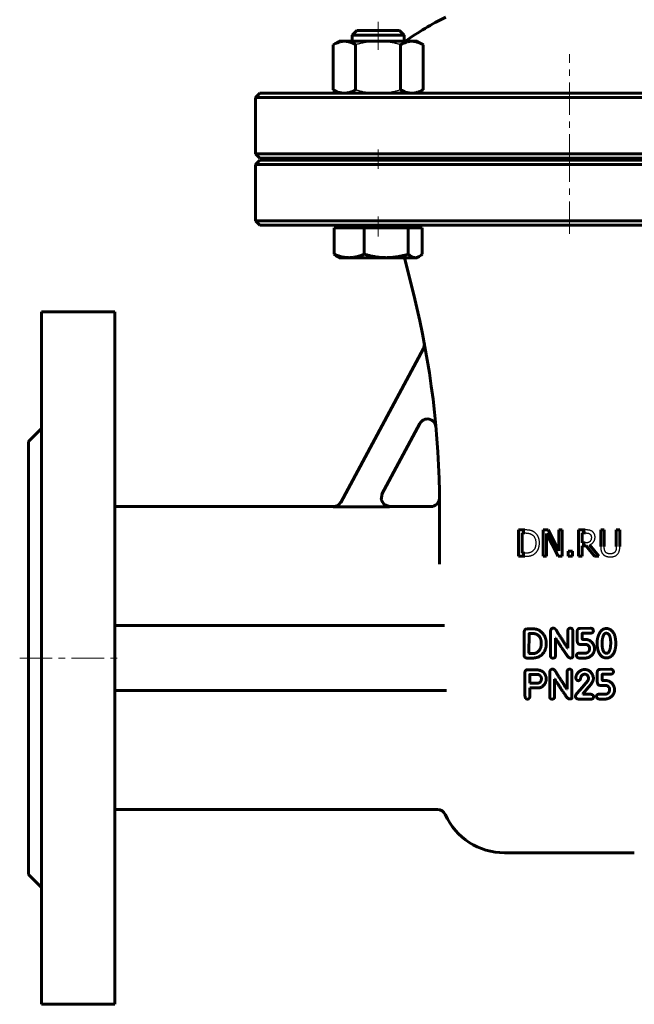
# Model space of a CAD drawing. Header units: millimetres. Extents: x -130 to 130, y -221 to 223.
# Tile 1 of 3: x -127 to 15, y -221 to 6. Entities that reach past the tile are written whole.
import ezdxf

# ---------------------------------------------------------------- set-up
doc = ezdxf.new("R2010")
doc.units = ezdxf.units.MM
for name, pattern in [('K5LT-1', [0]), ('K5LT_AXLED', [12, 7.5, -1.5, 1.5, -1.5]), ('K5LT_BASIC', [0])]:
    doc.linetypes.add(name, pattern=pattern)
doc.layers.add('Системный слой (1)', color=7, linetype='Continuous', true_color=0x6c6c6c)

# ---------------------------------------------------------------- blocks, each defined once
blk = doc.blocks.new('U0')
at = {"layer": 'Системный слой (1)', "color": 143, "linetype": 'K5LT_BASIC', "lineweight": 60, "true_color": 0x33acca}
for start, end in [(54.3486, 64.4836), (116.0652, 125.6514)]:
    blk.add_arc((0, -51.57), 65, start, end, dxfattribs=at)
blk = doc.blocks.new('U2')
at = {"layer": 'Системный слой (1)', "color": 143, "linetype": 'K5LT_BASIC', "lineweight": 60, "true_color": 0x33acca}
for p, q in [((-54.55, -106.25), (-105, -106.25)), ((-32, -106.25), (-41.52, -106.25))]:
    blk.add_line(p, q, dxfattribs=at)
blk = doc.blocks.new('U7')
at = {"layer": 'Системный слой (1)', "color": 143, "linetype": 'K5LT_BASIC', "lineweight": 60, "true_color": 0x33acca}
for p, q in [((-43.28, -103.3), (-43.48, -104.64)), ((-43.48, -104.64), (-42.79, -105.79)), ((-42.79, -105.79), (-41.52, -106.25))]:
    blk.add_line(p, q, dxfattribs=at)
blk = doc.blocks.new('U8')
at = {"layer": 'Системный слой (1)', "color": 143, "linetype": 'K5LT_BASIC', "lineweight": 60, "true_color": 0x33acca}
for p, q in [((-71.5, -25.75), (0, -25.75)), ((0, -25.75), (71.5, -25.75))]:
    blk.add_line(p, q, dxfattribs=at)
blk = doc.blocks.new('U9')
at = {"layer": 'Системный слой (1)', "color": 143, "linetype": 'K5LT_BASIC', "lineweight": 60, "true_color": 0x33acca}
for p, q in [((0, -26.25), (-71.5, -26.25)), ((71.5, -26.25), (0, -26.25))]:
    blk.add_line(p, q, dxfattribs=at)
blk = doc.blocks.new('U15')
at = {"layer": 'Системный слой (1)', "color": 143, "linetype": 'K5LT_BASIC', "lineweight": 60, "true_color": 0x33acca}
for p, q in [((-45.72, 3.75), (-49.12, 3.75)), ((-39.27, 3.75), (-45.72, 3.75))]:
    blk.add_line(p, q, dxfattribs=at)
blk = doc.blocks.new('U16')
at = {"layer": 'Системный слой (1)', "color": 143, "linetype": 'K5LT_BASIC', "lineweight": 60, "true_color": 0x33acca}
for p, q in [((-35.64, -48.75), (-35.34, -48.72)), ((-35.34, -48.72), (-35.03, -48.63)), ((-35.03, -48.63), (-34.73, -48.48)), ((-34.73, -48.48), (-34.5, -48.34)), ((-34.5, -48.34), (-34.27, -48.16)), ((-34.27, -48.16), (-34.03, -47.95))]:
    blk.add_line(p, q, dxfattribs=at)

msp = doc.modelspace()

# ---------------------------------------------------------------- linework, layer by layer
at = {"layer": 'Системный слой (1)', "color": 30, "linetype": 'K5LT_AXLED', "lineweight": 18, "true_color": 0xff8000}
for p, q in [((-44.19, -0.75), (-44.19, 5.75)), ((0, -27.75), (0, -1.75)), ((-44.19, -28.25), (-44.19, -23.75)), ((0, -43.25), (0, -24.25)), ((-44.19, -43.85), (-44.19, -39.25)), ((-127, -141.25), (-103, -141.25))]:
    msp.add_line(p, q, dxfattribs=at)
at = {"layer": 'Системный слой (1)', "color": 143, "linetype": 'K5LT_BASIC', "lineweight": 60, "true_color": 0x33acca}
for p, q in [((-49.12, 3.75), (-50.19, 2.68)), ((-50.19, 1.25), (-50.19, 2.68)), ((-50.19, 2.68), (-46.05, 2.68)), ((-46.05, 2.68), (-38.19, 2.68)), ((-39.27, 3.75), (-38.19, 2.68)), ((-38.19, 1.25), (-38.19, 2.68)), ((-53.19, 1.25), (-54.59, 0.45)), ((-54.59, 0.45), (-54.59, -9.95)), ((-53.19, 1.25), (-51.99, 1.25)), ((-51.99, 1.25), (-44.19, 1.25)), ((-49.39, 0.45), (-49.39, -9.95)), ((-44.19, 1.25), (-36.4, 1.25)), ((-39, 0.45), (-39, -9.95)), ((-36.4, 1.25), (-35.19, 1.25)), ((-35.19, 1.25), (-33.8, 0.45)), ((-33.8, 0.45), (-33.8, -9.95)), ((-71.5, -10.75), (-72.5, -11.75)), ((-50.56, -10.75), (-71.5, -10.75)), ((-53.19, -10.75), (-54.59, -9.95)), ((0, -10.75), (-50.56, -10.75)), ((-35.19, -10.75), (-33.8, -9.95)), ((50.56, -10.75), (0, -10.75)), ((-72.5, -24.75), (-72.5, -11.75)), ((-72.5, -11.75), (0, -11.75)), ((0, -11.75), (72.5, -11.75)), ((0, -24.75), (-72.5, -24.75)), ((-71.5, -25.75), (-72.5, -24.75)), ((72.5, -24.75), (0, -24.75)), ((-71.5, -26.25), (-72.5, -27.25)), ((-72.5, -27.25), (0, -27.25)), ((-72.5, -40.25), (-72.5, -27.25)), ((-50.19, -26.25), (-50.19, -25.75)), ((-38.19, -26.25), (-38.19, -25.75)), ((0, -27.25), (72.5, -27.25)), ((-71.5, -41.25), (-72.5, -40.25)), ((0, -40.25), (-72.5, -40.25)), ((72.5, -40.25), (0, -40.25)), ((-71.5, -41.25), (-50.56, -41.25)), ((-54.36, -41.85), (-50.89, -41.85)), ((-54.36, -41.85), (-54.36, -47.95)), ((-53.19, -41.85), (-53.19, -41.25)), ((-50.89, -41.85), (-47.41, -41.85)), ((-50.56, -41.25), (0, -41.25)), ((-47.41, -41.85), (-42.33, -41.85)), ((-47.41, -41.85), (-47.41, -47.95)), ((-42.33, -41.85), (-37.25, -41.85)), ((-37.25, -41.85), (-35.64, -41.85)), ((-37.25, -41.85), (-37.25, -47.95)), ((-35.64, -41.85), (-34.03, -41.85)), ((-35.19, -41.85), (-35.19, -41.25)), ((-34.03, -41.85), (-34.03, -47.95)), ((0, -41.25), (50.56, -41.25)), ((-53.19, -48.75), (-53.66, -48.48)), ((-50.89, -48.75), (-53.19, -48.75)), ((-42.33, -48.75), (-50.89, -48.75)), ((-35.64, -48.75), (-42.33, -48.75)), ((-35.97, -57.36), (-38.12, -48.75)), ((-35.19, -48.75), (-35.64, -48.75)), ((-35.19, -48.75), (-34.73, -48.48)), ((-122, -61.25), (-122, -221.25)), ((-122, -61.25), (-105, -61.25)), ((-105, -61.25), (-105, -221.25)), ((-52.83, -105.28), (-33.74, -69.73)), ((-125, -91.25), (-122, -88.25)), ((-34.57, -87.07), (-43.33, -103.39)), ((-125, -91.25), (-125, -191.25)), ((-54.6, -106.34), (-41.57, -106.34)), ((-30, -119.59), (-30, -105.87)), ((-11.72, -111.65), (-11.72, -117.75)), ((-10.33, -111.65), (-11.72, -111.65)), ((-10.91, -112.35), (-10.29, -112.35)), ((-10.91, -117.05), (-10.91, -112.35)), ((-6.03, -111.65), (-6.03, -117.75)), ((-4.88, -111.65), (-6.03, -111.65)), ((-5.28, -112.49), (-2.58, -117.75)), ((-5.28, -117.75), (-5.28, -112.49)), ((-2.43, -116.48), (-4.88, -111.65)), ((-2.43, -111.65), (-2.43, -116.48)), ((-1.67, -111.65), (-2.43, -111.65)), ((-1.67, -117.75), (-1.67, -111.65)), ((3.68, -111.65), (2.11, -111.65)), ((2.11, -111.65), (2.11, -117.75)), ((2.92, -112.35), (3.72, -112.35)), ((2.92, -114.64), (2.92, -112.35)), ((7.24, -111.65), (7.24, -115.45)), ((8.05, -111.65), (7.24, -111.65)), ((8.05, -115.45), (8.05, -111.65)), ((10.84, -111.65), (10.84, -115.47)), ((11.65, -111.65), (10.84, -111.65)), ((11.65, -115.45), (11.65, -111.65)), ((3.63, -114.64), (2.92, -114.64)), ((2.92, -115.32), (3.85, -115.32)), ((2.92, -117.75), (2.92, -115.32)), ((3.85, -115.32), (5.78, -117.75)), ((6.83, -117.75), (4.66, -115.09)), ((-11.72, -117.75), (-10.32, -117.75)), ((-10.29, -117.05), (-10.91, -117.05)), ((-6.03, -117.75), (-5.28, -117.75)), ((-2.58, -117.75), (-1.67, -117.75)), ((-0.27, -116.58), (-0.27, -117.75)), ((0.7, -116.58), (-0.27, -116.58)), ((-0.27, -117.75), (0.7, -117.75)), ((0.7, -117.75), (0.7, -116.58)), ((2.11, -117.75), (2.92, -117.75)), ((5.78, -117.75), (6.83, -117.75)), ((-28.83, -133.75), (-105, -133.75)), ((-10.44, -135.17), (-10.44, -140.69)), ((-9.75, -134.53), (-9.92, -134.54)), ((-8.16, -134.53), (-9.75, -134.53)), ((-9.33, -135.65), (-9.34, -140.16)), ((-8.24, -135.6), (-9.27, -135.6)), ((-4.35, -134.99), (-4.35, -140.77)), ((-0.37, -135.02), (-0.37, -138.95)), ((0.78, -140.93), (0.78, -134.99)), ((1.82, -135.07), (1.82, -137.22)), ((4.88, -134.37), (2.47, -134.4)), ((2.95, -136.76), (2.95, -135.58)), ((3, -135.52), (4.83, -135.52)), ((-6.51, -137.99), (-6.51, -137.66)), ((-3.23, -136.64), (-3.18, -136.64)), ((-3.23, -140.77), (-3.23, -136.64)), ((3.86, -136.97), (3.14, -136.97)), ((7.57, -137.41), (7.54, -137.95)), ((10.72, -137.82), (10.72, -137.79)), ((-9.34, -140.16), (-9.29, -140.19)), ((-9.29, -140.19), (-8.24, -140.19)), ((-0.37, -138.95), (-0.42, -138.95)), ((3.7, -140.11), (2.2, -140.11)), ((4.67, -138.93), (4.67, -139.3)), ((5.79, -139.2), (5.79, -138.96)), ((8.47, -140.12), (8.7, -140.12)), ((-9.83, -141.25), (-8.37, -141.25)), ((0.17, -141.24), (0.35, -141.24)), ((2.28, -141.25), (3.75, -141.25)), ((-10.29, -144.56), (-10.27, -149.73)), ((-8.25, -143.94), (-9.69, -143.94)), ((-7.19, -145.04), (-9.1, -145.04)), ((-4.53, -144.47), (-4.53, -150.25)), ((-0.55, -144.49), (-0.55, -148.42)), ((0.59, -150.4), (0.59, -144.47)), ((3.51, -145), (3.7, -145)), ((5.55, -145.93), (5.49, -145.5)), ((6.45, -144.54), (6.45, -146.69)), ((9.51, -143.84), (7.1, -143.87)), ((7.58, -146.23), (7.58, -145.05)), ((7.63, -145), (9.46, -145)), ((-9.13, -147.03), (-9.07, -147.08)), ((-9.07, -147.08), (-7.62, -147.08)), ((-3.42, -146.12), (-3.37, -146.12)), ((-3.42, -150.25), (-3.42, -146.12)), ((4.25, -146.48), (2.51, -148.57)), ((4.41, -146.01), (4.41, -146.06)), ((8.49, -146.45), (7.77, -146.45)), ((-28.36, -148.75), (-105, -148.75)), ((-9.13, -148.17), (-6.9, -148.17)), ((-9.13, -150.08), (-9.13, -148.17)), ((-0.55, -148.42), (-0.6, -148.42)), ((1.4, -150.08), (1.4, -150.13)), ((3.12, -149.55), (4.39, -147.99)), ((3.12, -149.61), (3.12, -149.55)), ((4.92, -149.61), (3.12, -149.61)), ((8.33, -149.59), (6.83, -149.59)), ((9.3, -148.41), (9.3, -148.78)), ((10.42, -148.67), (10.42, -148.43)), ((-0.02, -150.71), (0.17, -150.71)), ((2.16, -150.75), (4.92, -150.75)), ((5.6, -150.26), (5.6, -150.18)), ((6.91, -150.72), (8.38, -150.72)), ((-30.49, -176.25), (-105, -176.25)), ((-15, -186.25), (15, -186.25)), ((-125, -191.25), (-122, -194.25)), ((-122, -221.25), (-105, -221.25))]:
    msp.add_line(p, q, dxfattribs=at)
for centre, radius, start, end in [((-230, -105.87), 200, 0, 14.0362), ((-35.5, -68.78), 2, 331.7693, 10.7966), ((-32.81, -88.02), 2, 5.1726, 151.7693), ((-32, -104.25), 2, 270, 355.7768), ((-30.49, -178.25), 2, 24.3157, 90), ((-15, -171.25), 15, 204.3157, 270)]:
    msp.add_arc(centre, radius, start, end, dxfattribs=at)
for points, knots in [([(-51.99, 1.25), (-52.1, 1.25), (-52.32, 1.24), (-52.66, 1.2), (-52.98, 1.13), (-53.29, 1.04), (-53.65, 0.91), (-54.08, 0.72), (-54.42, 0.54), (-54.59, 0.45)], [0, 0, 0, 0, 1.413858, 2.745248, 4.003674, 5.206773, 6.389289, 8.162955, 10, 10, 10, 10]), ([(-49.39, 0.45), (-49.61, 0.58), (-49.99, 0.77), (-50.5, 0.98), (-50.93, 1.12), (-51.33, 1.2), (-51.68, 1.24), (-51.9, 1.25), (-51.99, 1.25)], [0, 0, 0, 0, 2.090274, 3.696535, 5.221998, 6.6506, 8.010791, 9, 9, 9, 9]), ([(-36.4, 1.25), (-36.51, 1.25), (-36.74, 1.24), (-37.07, 1.2), (-37.39, 1.13), (-37.7, 1.04), (-38.07, 0.91), (-38.49, 0.72), (-38.83, 0.54), (-39, 0.45)], [0, 0, 0, 0, 1.413858, 2.745248, 4.003674, 5.206773, 6.389289, 8.162955, 10, 10, 10, 10]), ([(-33.8, 0.45), (-34.03, 0.58), (-34.4, 0.77), (-34.91, 0.98), (-35.34, 1.12), (-35.74, 1.2), (-36.09, 1.24), (-36.31, 1.25), (-36.4, 1.25)], [0, 0, 0, 0, 2.090274, 3.696535, 5.221998, 6.6506, 8.010791, 9, 9, 9, 9]), ([(-54.59, -9.95), (-54.36, -10.08), (-53.98, -10.27), (-53.47, -10.48), (-53.04, -10.62), (-52.64, -10.7), (-52.3, -10.74), (-52.08, -10.75), (-51.99, -10.75)], [0, 0, 0, 0, 2.090274, 3.696535, 5.221998, 6.6506, 8.010791, 9, 9, 9, 9]), ([(-51.99, -10.75), (-51.88, -10.75), (-51.65, -10.74), (-51.32, -10.7), (-51, -10.63), (-50.69, -10.54), (-50.32, -10.41), (-49.89, -10.22), (-49.56, -10.04), (-49.39, -9.95)], [0, 0, 0, 0, 1.413858, 2.745248, 4.003674, 5.206773, 6.389289, 8.162955, 10, 10, 10, 10]), ([(-39, -9.95), (-38.77, -10.08), (-38.4, -10.27), (-37.89, -10.48), (-37.46, -10.62), (-37.06, -10.7), (-36.71, -10.74), (-36.49, -10.75), (-36.4, -10.75)], [0, 0, 0, 0, 2.090274, 3.696535, 5.221998, 6.6506, 8.010791, 9, 9, 9, 9]), ([(-36.4, -10.75), (-36.29, -10.75), (-36.06, -10.74), (-35.73, -10.7), (-35.41, -10.63), (-35.1, -10.54), (-34.73, -10.41), (-34.31, -10.22), (-33.97, -10.04), (-33.8, -9.95)], [0, 0, 0, 0, 1.413858, 2.745248, 4.003674, 5.206773, 6.389289, 8.162955, 10, 10, 10, 10]), ([(-53.66, -48.48), (-53.77, -48.42), (-53.99, -48.27), (-54.23, -48.06), (-54.36, -47.95)], [0, 0, 0, 0, 2.43702, 5, 5, 5, 5]), ([(-54.36, -47.95), (-54.06, -48.08), (-53.56, -48.27), (-52.87, -48.48), (-52.3, -48.62), (-51.77, -48.7), (-51.3, -48.74), (-51.01, -48.75), (-50.89, -48.75)], [0, 0, 0, 0, 2.090274, 3.696535, 5.221998, 6.6506, 8.010791, 9, 9, 9, 9]), ([(-50.89, -48.75), (-50.74, -48.75), (-50.44, -48.74), (-50, -48.7), (-49.57, -48.63), (-49.15, -48.54), (-48.66, -48.41), (-48.09, -48.22), (-47.64, -48.05), (-47.41, -47.95)], [0, 0, 0, 0, 1.413858, 2.745248, 4.003674, 5.206773, 6.389289, 8.162955, 10, 10, 10, 10]), ([(-47.41, -47.95), (-46.98, -48.08), (-46.23, -48.27), (-45.24, -48.48), (-44.4, -48.62), (-43.61, -48.7), (-42.93, -48.74), (-42.51, -48.75), (-42.33, -48.75)], [0, 0, 0, 0, 2.090274, 3.696535, 5.221998, 6.6506, 8.010791, 9, 9, 9, 9]), ([(-42.33, -48.75), (-42.11, -48.75), (-41.67, -48.74), (-41.03, -48.7), (-40.4, -48.63), (-39.79, -48.54), (-39.07, -48.41), (-38.23, -48.22), (-37.58, -48.05), (-37.25, -47.95)], [0, 0, 0, 0, 1.413858, 2.745248, 4.003674, 5.206773, 6.389289, 8.162955, 10, 10, 10, 10]), ([(-37.25, -47.95), (-37.11, -48.08), (-36.87, -48.27), (-36.56, -48.48), (-36.29, -48.62), (-36.04, -48.7), (-35.83, -48.74), (-35.69, -48.75), (-35.64, -48.75)], [0, 0, 0, 0, 2.090274, 3.696535, 5.221998, 6.6506, 8.010791, 9, 9, 9, 9]), ([(-54.55, -106.25), (-54.19, -106.25), (-53.47, -106.05), (-52.96, -105.51), (-52.79, -105.2), (-52.79, -105.2), (-52.79, -105.2)], [0, 0, 0, 0, 0.49999, 0.999979, 0.999979, 1, 1, 1, 1])]:
    msp.add_open_spline(points, degree=3, knots=knots, dxfattribs=at)
at = {"layer": 'Системный слой (1)', "color": 7, "linetype": 'K5LT-1'}
for points, knots in [([(-44.19, 1.25), (-44.28, 1.25), (-44.44, 1.25), (-44.69, 1.24), (-44.93, 1.23), (-45.26, 1.22), (-45.67, 1.18), (-46.14, 1.13), (-46.6, 1.07), (-46.96, 1.01), (-47.26, 0.96), (-47.49, 0.91), (-47.71, 0.87), (-47.98, 0.81), (-48.29, 0.74), (-48.65, 0.65), (-49.02, 0.55), (-49.26, 0.48), (-49.39, 0.45)], [0.5271387, 0.5271387, 0.5271387, 0.5271387, 0.5531458, 0.5791529, 0.6051599, 0.631167, 0.6831811, 0.7351952, 0.7805193, 0.8258433, 0.8485053, 0.8711674, 0.8938294, 0.9164914, 0.9509379, 0.9853845, 1.019831, 1.0542775, 1.0542775, 1.0542775, 1.0542775]), ([(-39, 0.45), (-39.08, 0.47), (-39.24, 0.51), (-39.48, 0.58), (-39.71, 0.64), (-40.02, 0.72), (-40.4, 0.81), (-40.78, 0.89), (-41.08, 0.95), (-41.31, 0.99), (-41.54, 1.03), (-41.99, 1.1), (-42.49, 1.16), (-43.04, 1.21), (-43.55, 1.24), (-43.94, 1.25), (-44.19, 1.25)], [0, 0, 0, 0, 0.0222295, 0.0444591, 0.0666886, 0.0889181, 0.1333772, 0.1778363, 0.2011328, 0.2244293, 0.2477258, 0.2710223, 0.3642084, 0.404941, 0.4456736, 0.5271387, 0.5271387, 0.5271387, 0.5271387]), ([(-49.39, -9.95), (-49.31, -9.97), (-49.15, -10.01), (-48.91, -10.08), (-48.67, -10.14), (-48.36, -10.22), (-47.98, -10.31), (-47.61, -10.39), (-47.31, -10.45), (-47.08, -10.49), (-46.85, -10.53), (-46.4, -10.6), (-45.9, -10.66), (-45.35, -10.71), (-44.84, -10.74), (-44.45, -10.75), (-44.19, -10.75)], [0, 0, 0, 0, 0.0222295, 0.0444591, 0.0666886, 0.0889181, 0.1333772, 0.1778363, 0.2011328, 0.2244293, 0.2477258, 0.2710223, 0.3642084, 0.404941, 0.4456736, 0.5271387, 0.5271387, 0.5271387, 0.5271387]), ([(-44.19, -10.75), (-44.11, -10.75), (-43.95, -10.75), (-43.7, -10.74), (-43.46, -10.73), (-43.13, -10.72), (-42.72, -10.68), (-42.25, -10.63), (-41.79, -10.57), (-41.42, -10.51), (-41.13, -10.46), (-40.9, -10.41), (-40.68, -10.37), (-40.41, -10.31), (-40.1, -10.24), (-39.74, -10.15), (-39.37, -10.05), (-39.12, -9.98), (-39, -9.95)], [0.5271387, 0.5271387, 0.5271387, 0.5271387, 0.5531458, 0.5791529, 0.6051599, 0.631167, 0.6831811, 0.7351952, 0.7805193, 0.8258433, 0.8485053, 0.8711674, 0.8938294, 0.9164914, 0.9509379, 0.9853845, 1.019831, 1.0542775, 1.0542775, 1.0542775, 1.0542775]), ([(-41.57, -106.34), (-41.65, -106.34), (-41.79, -106.33), (-42.01, -106.29), (-42.19, -106.24), (-42.33, -106.19), (-42.41, -106.15), (-42.52, -106.1), (-42.66, -106.02), (-42.8, -105.92), (-42.87, -105.86), (-42.9, -105.83), (-42.94, -105.8), (-42.99, -105.75), (-43.08, -105.65), (-43.2, -105.51), (-43.31, -105.33), (-43.38, -105.19), (-43.41, -105.11), (-43.43, -105.05), (-43.44, -105.03), (-43.46, -104.98), (-43.48, -104.92), (-43.52, -104.79), (-43.55, -104.61), (-43.56, -104.44), (-43.56, -104.31), (-43.56, -104.22), (-43.55, -104.06), (-43.51, -103.86), (-43.45, -103.66), (-43.39, -103.5), (-43.35, -103.43), (-43.33, -103.39)], [0, 0, 0, 0, 0.0224537, 0.0449075, 0.0673612, 0.078568, 0.0897749, 0.0921139, 0.1156202, 0.1399616, 0.1424321, 0.1449427, 0.1495596, 0.1587934, 0.1654319, 0.1903196, 0.2152073, 0.2271693, 0.2391314, 0.2415649, 0.2439696, 0.2479649, 0.2559554, 0.2640218, 0.2880692, 0.3121167, 0.314446, 0.3263957, 0.3383455, 0.3632977, 0.38825, 0.4011544, 0.4140588, 0.4140588, 0.4140588, 0.4140588]), ([(-52.83, -105.28), (-52.87, -105.35), (-52.94, -105.47), (-53.04, -105.6), (-53.15, -105.73), (-53.23, -105.8), (-53.33, -105.89), (-53.4, -105.94), (-53.48, -106), (-53.53, -106.03), (-53.58, -106.06), (-53.64, -106.09), (-53.72, -106.14), (-53.81, -106.18), (-53.91, -106.22), (-54.02, -106.25), (-54.13, -106.28), (-54.24, -106.31), (-54.4, -106.33), (-54.52, -106.34), (-54.6, -106.34)], [0, 0, 0, 0, 0.022516, 0.0450321, 0.0479173, 0.0733185, 0.0758745, 0.0885202, 0.1011659, 0.1036446, 0.1082878, 0.1175741, 0.1237885, 0.1352393, 0.1466902, 0.158141, 0.1695918, 0.1810427, 0.1924935, 0.2169426, 0.2169426, 0.2169426, 0.2169426]), ([(-8.15, -112.13), (-8.17, -112.12), (-8.2, -112.1), (-8.28, -112.05), (-8.38, -112), (-8.48, -111.95), (-8.56, -111.92), (-8.63, -111.89), (-8.7, -111.86), (-8.77, -111.84), (-8.84, -111.82), (-8.91, -111.8), (-8.97, -111.78), (-9.03, -111.77), (-9.09, -111.75), (-9.15, -111.74), (-9.2, -111.73), (-9.27, -111.72), (-9.39, -111.7), (-9.57, -111.68), (-9.76, -111.66), (-9.93, -111.66), (-10.06, -111.65), (-10.19, -111.65), (-10.29, -111.65), (-10.33, -111.65)], [-0.7117352, -0.7117352, -0.7117352, -0.7117352, -0.684263, -0.6567907, -0.6018462, -0.5469017, -0.5194294, -0.4919572, -0.4644849, -0.4370127, -0.4095404, -0.3820682, -0.3612712, -0.3404742, -0.3196773, -0.2988803, -0.282961, -0.2670417, -0.2352032, -0.1764024, -0.1176016, -0.0882012, -0.0588008, -0.0294004, 0, 0, 0, 0]), ([(-10.29, -112.35), (-10.26, -112.35), (-10.2, -112.35), (-10.11, -112.35), (-10.02, -112.36), (-9.93, -112.36), (-9.85, -112.37), (-9.78, -112.37), (-9.71, -112.38), (-9.64, -112.39), (-9.58, -112.4), (-9.52, -112.41), (-9.47, -112.42), (-9.42, -112.43), (-9.39, -112.43), (-9.36, -112.44), (-9.32, -112.45), (-9.28, -112.46), (-9.23, -112.48), (-9.18, -112.49), (-9.12, -112.51), (-9.06, -112.53), (-8.94, -112.58), (-8.82, -112.64), (-8.71, -112.7), (-8.68, -112.72)], [-0.1221363, -0.1221363, -0.1221363, -0.1221363, -0.1167227, -0.1113091, -0.1058954, -0.1004818, -0.0956723, -0.0908628, -0.0860534, -0.0812439, -0.0769512, -0.0726586, -0.068366, -0.0640733, -0.0621464, -0.0602195, -0.0563657, -0.0525119, -0.0486581, -0.0448044, -0.0409506, -0.033243, -0.028591, -0.0085238, 0, 0, 0, 0]), ([(-8.68, -112.72), (-8.65, -112.74), (-8.59, -112.78), (-8.52, -112.83), (-8.42, -112.91), (-8.31, -113.01), (-8.17, -113.18), (-8.05, -113.37), (-7.95, -113.58), (-7.89, -113.74), (-7.84, -113.91), (-7.8, -114.1), (-7.78, -114.32), (-7.77, -114.46), (-7.76, -114.54), (-7.76, -114.62), (-7.76, -114.67), (-7.76, -114.69)], [-0.2287227, -0.2287227, -0.2287227, -0.2287227, -0.2162683, -0.2038139, -0.2012236, -0.1771758, -0.1531352, -0.1290946, -0.1042272, -0.0811987, -0.0766793, -0.0511477, -0.0256161, -0.0192121, -0.0128081, -0.006404, 0, 0, 0, 0]), ([(-6.91, -114.7), (-6.91, -114.66), (-6.91, -114.58), (-6.92, -114.45), (-6.93, -114.33), (-6.94, -114.18), (-6.97, -114), (-7.01, -113.8), (-7.06, -113.61), (-7.12, -113.44), (-7.18, -113.29), (-7.24, -113.15), (-7.31, -113.02), (-7.37, -112.93), (-7.46, -112.79), (-7.6, -112.61), (-7.83, -112.37), (-8.02, -112.22), (-8.13, -112.15), (-8.15, -112.13)], [-0.2365722, -0.2365722, -0.2365722, -0.2365722, -0.2281293, -0.2196863, -0.2112434, -0.2028004, -0.1870988, -0.1713971, -0.1566128, -0.1418285, -0.1294659, -0.1171032, -0.104754, -0.0924047, -0.0897364, -0.0623696, -0.0340199, -0.0060646, 0, 0, 0, 0]), ([(5.23, -111.97), (5.2, -111.95), (5.13, -111.91), (5.05, -111.87), (4.98, -111.83), (4.92, -111.81), (4.85, -111.78), (4.8, -111.76), (4.75, -111.75), (4.68, -111.73), (4.63, -111.72), (4.59, -111.71), (4.58, -111.71), (4.56, -111.71), (4.52, -111.7), (4.46, -111.69), (4.36, -111.68), (4.24, -111.67), (4.12, -111.66), (4.03, -111.66), (3.96, -111.65), (3.89, -111.65), (3.82, -111.65), (3.76, -111.65), (3.72, -111.65), (3.69, -111.65), (3.68, -111.65)], [-0.1611551, -0.1611551, -0.1611551, -0.1611551, -0.1493345, -0.137514, -0.1350514, -0.1240045, -0.118481, -0.1129576, -0.1076681, -0.1023787, -0.0917998, -0.0912664, -0.0901997, -0.0880662, -0.0855945, -0.0788559, -0.0705057, -0.0554168, -0.0418661, -0.0350908, -0.0283154, -0.0212366, -0.0141577, -0.0070789, -0.0035394, 0, 0, 0, 0]), ([(3.72, -112.35), (3.75, -112.35), (3.79, -112.35), (3.85, -112.35), (3.9, -112.35), (3.96, -112.36), (4.01, -112.36), (4.06, -112.36), (4.1, -112.37), (4.14, -112.37), (4.18, -112.38), (4.23, -112.39), (4.29, -112.4), (4.35, -112.41), (4.41, -112.43), (4.46, -112.44), (4.51, -112.46), (4.57, -112.49), (4.63, -112.52), (4.68, -112.55), (4.69, -112.56)], [-0.1053506, -0.1053506, -0.1053506, -0.1053506, -0.1004315, -0.0955124, -0.0905933, -0.0856742, -0.0813132, -0.0769521, -0.0725911, -0.06823, -0.0643479, -0.0604657, -0.0527015, -0.045754, -0.0388066, -0.0318592, -0.0249117, -0.0223951, -0.0059836, 0, 0, 0, 0]), ([(4.66, -115.09), (4.68, -115.09), (4.73, -115.07), (4.8, -115.04), (4.86, -115.01), (4.95, -114.97), (5.04, -114.91), (5.19, -114.82), (5.32, -114.71), (5.44, -114.6), (5.54, -114.48), (5.63, -114.36), (5.7, -114.24), (5.77, -114.12), (5.83, -113.96), (5.87, -113.81), (5.89, -113.69), (5.91, -113.6), (5.92, -113.49), (5.92, -113.41), (5.92, -113.35), (5.92, -113.32), (5.92, -113.3)], [-0.1481102, -0.1481102, -0.1481102, -0.1481102, -0.1436318, -0.1391533, -0.1346749, -0.1301964, -0.1219035, -0.1136107, -0.0970249, -0.0891385, -0.0812521, -0.0661304, -0.0595246, -0.0529188, -0.0397073, -0.0261796, -0.0242884, -0.0171883, -0.0100882, -0.0050441, -0.002522, 0, 0, 0, 0]), ([(4.69, -112.56), (4.71, -112.57), (4.74, -112.59), (4.77, -112.62), (4.82, -112.66), (4.87, -112.71), (4.93, -112.79), (4.97, -112.86), (5, -112.92), (5.02, -112.99), (5.04, -113.04), (5.06, -113.12), (5.07, -113.2), (5.08, -113.3), (5.08, -113.36), (5.08, -113.37)], [-0.0816854, -0.0816854, -0.0816854, -0.0816854, -0.07669613, -0.07170686, -0.07069543, -0.06134197, -0.05226774, -0.04300342, -0.03837125, -0.03373909, -0.02459079, -0.0231782, -0.01301576, -0.00285332, 0, 0, 0, 0]), ([(5.08, -113.37), (5.08, -113.39), (5.08, -113.42), (5.08, -113.48), (5.07, -113.53), (5.07, -113.58), (5.06, -113.63), (5.05, -113.69), (5.04, -113.76), (5.02, -113.84), (5, -113.91), (4.97, -113.98), (4.94, -114.06), (4.88, -114.15), (4.82, -114.23), (4.77, -114.29), (4.75, -114.32), (4.73, -114.33)], [-0.09375762, -0.09375762, -0.09375762, -0.09375762, -0.08960296, -0.08544831, -0.08129365, -0.07713899, -0.07332257, -0.06950615, -0.0618733, -0.05478007, -0.04768685, -0.04133019, -0.03497354, -0.02262949, -0.01028545, -0.00514272, 0, 0, 0, 0]), ([(5.92, -113.3), (5.92, -113.28), (5.92, -113.24), (5.92, -113.18), (5.92, -113.12), (5.91, -113.05), (5.9, -112.96), (5.88, -112.87), (5.86, -112.78), (5.83, -112.69), (5.8, -112.62), (5.77, -112.56), (5.74, -112.51), (5.72, -112.47), (5.68, -112.41), (5.64, -112.35), (5.61, -112.31), (5.55, -112.24), (5.46, -112.15), (5.34, -112.05), (5.26, -111.99), (5.23, -111.97)], [-0.1934898, -0.1934898, -0.1934898, -0.1934898, -0.1872281, -0.1809665, -0.1747049, -0.1684432, -0.1568665, -0.1452898, -0.1344515, -0.1236131, -0.1133197, -0.1030264, -0.0980615, -0.0930966, -0.0831668, -0.0732371, -0.0633073, -0.0607323, -0.0382977, -0.0132572, 0, 0, 0, 0]), ([(-7.76, -114.69), (-7.76, -114.73), (-7.76, -114.8), (-7.76, -114.9), (-7.77, -114.99), (-7.78, -115.09), (-7.79, -115.17), (-7.8, -115.28), (-7.82, -115.41), (-7.86, -115.55), (-7.89, -115.68), (-7.93, -115.79), (-7.97, -115.89), (-8.02, -115.99), (-8.09, -116.11), (-8.19, -116.26), (-8.33, -116.42), (-8.48, -116.55), (-8.57, -116.62), (-8.61, -116.64)], [-0.276022, -0.276022, -0.276022, -0.276022, -0.2659887, -0.2559554, -0.2459222, -0.2358889, -0.2267544, -0.2176198, -0.1993508, -0.1825485, -0.1657462, -0.1511886, -0.1366309, -0.1222958, -0.1079608, -0.0792907, -0.0484473, -0.0180553, 0, 0, 0, 0]), ([(-8.16, -117.26), (-8.07, -117.2), (-7.98, -117.13), (-7.82, -116.99), (-7.73, -116.9), (-7.64, -116.8), (-7.6, -116.76), (-7.54, -116.68), (-7.46, -116.57), (-7.38, -116.45), (-7.32, -116.34), (-7.27, -116.24), (-7.2, -116.1), (-7.13, -115.94), (-7.07, -115.77), (-7.03, -115.64), (-6.99, -115.45), (-6.94, -115.19), (-6.92, -114.9), (-6.91, -114.73), (-6.91, -114.7)], [-0.2789626, -0.2789626, -0.2789626, -0.2789626, -0.2471756, -0.2438532, -0.2116013, -0.2082327, -0.2039094, -0.1952626, -0.1788701, -0.1620271, -0.1536056, -0.1451841, -0.1283412, -0.1114982, -0.0951755, -0.0788528, -0.0756727, -0.0422701, -0.0072657, 0, 0, 0, 0]), ([(4.73, -114.33), (4.72, -114.34), (4.69, -114.37), (4.66, -114.4), (4.61, -114.43), (4.54, -114.48), (4.45, -114.52), (4.38, -114.55), (4.33, -114.56), (4.29, -114.58), (4.26, -114.58), (4.23, -114.59), (4.19, -114.6), (4.14, -114.61), (4.07, -114.62), (3.91, -114.64), (3.76, -114.64), (3.63, -114.64)], [-0.08461848, -0.08461848, -0.08461848, -0.08461848, -0.08000341, -0.07538834, -0.07442264, -0.06536274, -0.05615718, -0.05155441, -0.04695163, -0.04469389, -0.04243615, -0.04017842, -0.03792068, -0.03370826, -0.02949584, -0.02258754, 0, 0, 0, 0]), ([(7.24, -115.45), (7.24, -115.49), (7.24, -115.57), (7.24, -115.67), (7.25, -115.78), (7.25, -115.88), (7.26, -115.97), (7.27, -116.08), (7.29, -116.19), (7.31, -116.29), (7.32, -116.36), (7.34, -116.42), (7.35, -116.49), (7.37, -116.55), (7.39, -116.6), (7.4, -116.66), (7.42, -116.71), (7.44, -116.76), (7.47, -116.83), (7.53, -116.94), (7.63, -117.09), (7.73, -117.22), (7.8, -117.29), (7.82, -117.31)], [-0.129094, -0.129094, -0.129094, -0.129094, -0.1235427, -0.1179915, -0.1124402, -0.1068889, -0.1019132, -0.0969375, -0.0869861, -0.0824956, -0.0780052, -0.0735148, -0.0690243, -0.0649886, -0.0609528, -0.0569171, -0.0528813, -0.0489179, -0.0449544, -0.0370275, -0.0213789, -0.0057304, 0, 0, 0, 0]), ([(8.31, -116.69), (8.3, -116.66), (8.27, -116.61), (8.24, -116.56), (8.21, -116.5), (8.18, -116.44), (8.16, -116.38), (8.15, -116.34), (8.14, -116.31), (8.13, -116.26), (8.11, -116.22), (8.11, -116.18), (8.1, -116.15), (8.09, -116.11), (8.09, -116.06), (8.08, -116.01), (8.07, -115.95), (8.07, -115.88), (8.06, -115.79), (8.05, -115.7), (8.05, -115.63), (8.05, -115.57), (8.05, -115.51), (8.05, -115.47), (8.05, -115.45)], [-0.3437458, -0.3437458, -0.3437458, -0.3437458, -0.3171501, -0.2905544, -0.2850549, -0.2581183, -0.2311817, -0.2256145, -0.2173659, -0.2008688, -0.1843717, -0.1761231, -0.1678746, -0.1575589, -0.1369275, -0.1266118, -0.1162961, -0.0956647, -0.0717485, -0.0478323, -0.0358743, -0.0239162, -0.0119581, 0, 0, 0, 0]), ([(10.84, -115.47), (10.84, -115.5), (10.84, -115.55), (10.84, -115.62), (10.84, -115.69), (10.84, -115.76), (10.83, -115.82), (10.83, -115.91), (10.82, -115.98), (10.81, -116.05), (10.8, -116.09), (10.79, -116.13), (10.79, -116.17), (10.78, -116.21), (10.77, -116.25), (10.76, -116.29), (10.75, -116.32), (10.74, -116.36), (10.72, -116.41), (10.71, -116.45), (10.67, -116.53), (10.63, -116.6), (10.59, -116.67), (10.58, -116.69)], [-0.08713146, -0.08713146, -0.08713146, -0.08713146, -0.08317131, -0.07921115, -0.075251, -0.07129084, -0.06733069, -0.06337053, -0.05545022, -0.05237018, -0.04929015, -0.04621011, -0.04313008, -0.04019403, -0.03725799, -0.03432195, -0.03138591, -0.02844987, -0.02551383, -0.01964175, -0.01838021, -0.0053745, 0, 0, 0, 0]), ([(11.07, -117.31), (11.1, -117.29), (11.14, -117.24), (11.19, -117.18), (11.26, -117.1), (11.34, -116.98), (11.42, -116.83), (11.48, -116.69), (11.51, -116.59), (11.54, -116.49), (11.57, -116.38), (11.59, -116.27), (11.61, -116.12), (11.64, -115.87), (11.65, -115.63), (11.65, -115.45)], [-0.2006781, -0.2006781, -0.2006781, -0.2006781, -0.1890541, -0.1774302, -0.1750013, -0.152059, -0.1286299, -0.1169153, -0.1052008, -0.0935659, -0.0819311, -0.0708714, -0.0598118, -0.0408187, 0, 0, 0, 0]), ([(-10.32, -117.75), (-10.28, -117.75), (-10.2, -117.75), (-10.09, -117.75), (-9.98, -117.74), (-9.87, -117.74), (-9.77, -117.73), (-9.63, -117.72), (-9.5, -117.71), (-9.37, -117.7), (-9.26, -117.68), (-9.18, -117.67), (-9.12, -117.65), (-9.08, -117.65), (-9.04, -117.64), (-9, -117.63), (-8.96, -117.62), (-8.92, -117.6), (-8.87, -117.59), (-8.78, -117.56), (-8.66, -117.52), (-8.45, -117.43), (-8.29, -117.34), (-8.17, -117.27), (-8.16, -117.26)], [-0.4894656, -0.4894656, -0.4894656, -0.4894656, -0.4698746, -0.4502835, -0.4306925, -0.4111015, -0.3915104, -0.3719194, -0.3327373, -0.3089007, -0.2850641, -0.2612274, -0.2493091, -0.2373908, -0.2298409, -0.222291, -0.2071911, -0.196986, -0.1867808, -0.1688656, -0.1297084, -0.0905511, -0.0122366, 0, 0, 0, 0]), ([(-8.61, -116.64), (-8.64, -116.67), (-8.71, -116.71), (-8.79, -116.76), (-8.91, -116.82), (-9, -116.86), (-9.1, -116.89), (-9.14, -116.91), (-9.19, -116.92), (-9.25, -116.94), (-9.31, -116.95), (-9.38, -116.97), (-9.46, -116.98), (-9.56, -117), (-9.65, -117.01), (-9.72, -117.02), (-9.8, -117.03), (-9.88, -117.03), (-9.98, -117.04), (-10.08, -117.04), (-10.19, -117.05), (-10.26, -117.05), (-10.29, -117.05)], [-0.1295156, -0.1295156, -0.1295156, -0.1295156, -0.119551, -0.1095864, -0.1075231, -0.0875846, -0.0855204, -0.0826281, -0.0768434, -0.0723073, -0.0677713, -0.0626109, -0.0574505, -0.0471298, -0.0419694, -0.0368091, -0.0316487, -0.0264883, -0.0198663, -0.0132442, -0.0066221, 0, 0, 0, 0]), ([(7.82, -117.31), (7.85, -117.34), (7.9, -117.39), (7.96, -117.44), (8.05, -117.51), (8.13, -117.56), (8.21, -117.6), (8.24, -117.62), (8.3, -117.65), (8.42, -117.71), (8.57, -117.76), (8.73, -117.8), (8.85, -117.83), (8.98, -117.85), (9.09, -117.86), (9.19, -117.87), (9.28, -117.87), (9.36, -117.88), (9.42, -117.88), (9.44, -117.88)], [-0.3229584, -0.3229584, -0.3229584, -0.3229584, -0.3010475, -0.2791367, -0.274585, -0.2302528, -0.2256504, -0.2192596, -0.2064779, -0.1860166, -0.1411387, -0.1186997, -0.0962607, -0.0738217, -0.0513828, -0.0385371, -0.0256914, -0.0128457, 0, 0, 0, 0]), ([(9.44, -117.19), (9.42, -117.19), (9.38, -117.18), (9.33, -117.18), (9.27, -117.18), (9.21, -117.17), (9.16, -117.17), (9.1, -117.16), (8.99, -117.14), (8.86, -117.1), (8.73, -117.05), (8.61, -116.98), (8.5, -116.91), (8.41, -116.82), (8.35, -116.74), (8.32, -116.7), (8.31, -116.69)], [-0.1624659, -0.1624659, -0.1624659, -0.1624659, -0.1564028, -0.1503397, -0.1442766, -0.1382135, -0.1326561, -0.1270987, -0.1159839, -0.0953763, -0.0768315, -0.0588006, -0.0409982, -0.0231958, -0.0057388, 0, 0, 0, 0]), ([(10.58, -116.69), (10.57, -116.7), (10.55, -116.74), (10.52, -116.77), (10.48, -116.82), (10.42, -116.88), (10.33, -116.94), (10.26, -116.99), (10.21, -117.02), (10.16, -117.04), (10.12, -117.06), (10.08, -117.08), (10.02, -117.1), (9.97, -117.11), (9.88, -117.14), (9.8, -117.16), (9.66, -117.18), (9.56, -117.18), (9.47, -117.19), (9.44, -117.19)], [-0.1071655, -0.1071655, -0.1071655, -0.1071655, -0.1016483, -0.096131, -0.094971, -0.0839996, -0.07271, -0.0670652, -0.0614204, -0.0558522, -0.0530681, -0.050284, -0.0450417, -0.0397993, -0.0355868, -0.0226318, -0.0201424, -0.0046979, 0, 0, 0, 0]), ([(9.44, -117.88), (9.47, -117.88), (9.53, -117.88), (9.62, -117.87), (9.71, -117.87), (9.79, -117.86), (9.86, -117.86), (9.96, -117.84), (10.05, -117.83), (10.13, -117.81), (10.19, -117.8), (10.25, -117.78), (10.35, -117.75), (10.45, -117.72), (10.54, -117.68), (10.6, -117.65), (10.65, -117.63), (10.75, -117.57), (10.88, -117.49), (11, -117.38), (11.06, -117.32), (11.07, -117.31)], [-0.1331138, -0.1331138, -0.1331138, -0.1331138, -0.1277209, -0.1223279, -0.116935, -0.111542, -0.1066656, -0.1017892, -0.0920363, -0.0875881, -0.0831398, -0.0786916, -0.0742433, -0.0578414, -0.0537409, -0.0496404, -0.0414394, -0.0397176, -0.0215939, -0.0025149, 0, 0, 0, 0])]:
    msp.add_open_spline(points, degree=3, knots=knots, dxfattribs=at)
at = {"layer": 'Системный слой (1)', "color": 143, "linetype": 'K5LT_BASIC', "lineweight": 60, "true_color": 0x33acca}
for points in [[(-9.92, -134.54), (-10.35, -134.56), (-10.44, -135.17)], [(-9.27, -135.6), (-9.33, -135.6), (-9.33, -135.65)], [(-7.84, -135.65), (-8.09, -135.6), (-8.24, -135.6)], [(-5.69, -136.26), (-6.69, -134.53), (-8.16, -134.53)], [(-6.51, -137.66), (-6.51, -136.18), (-7.84, -135.65)], [(-5.34, -137.99), (-5.34, -136.93), (-5.69, -136.26)], [(-3.71, -134.33), (-4.23, -134.33), (-4.35, -134.99)], [(-2.78, -135.29), (-3.23, -134.33), (-3.71, -134.33)], [(-0.42, -138.95), (-1.7, -136.92), (-2.78, -135.29)], [(0.27, -134.36), (-0.37, -134.36), (-0.37, -135.02)], [(0.78, -134.99), (0.78, -134.36), (0.27, -134.36)], [(2.47, -134.4), (1.82, -134.4), (1.82, -135.07)], [(2.95, -135.58), (2.95, -135.53), (3, -135.52)], [(4.83, -135.52), (5.55, -135.45), (5.55, -134.96)], [(5.53, -134.94), (5.53, -134.37), (4.88, -134.37)], [(5.55, -134.96), (5.55, -134.94), (5.53, -134.94)], [(6.86, -135.71), (6.43, -136.56), (6.4, -137.74)], [(7.8, -134.59), (7.3, -134.85), (6.86, -135.71)], [(8.52, -135.52), (7.71, -135.52), (7.57, -137.41)], [(8.5, -134.41), (8.06, -134.49), (7.8, -134.59)], [(10.46, -135.96), (9.76, -134.41), (8.5, -134.41)], [(9.55, -137.79), (9.55, -135.52), (8.52, -135.52)], [(10.72, -137.79), (10.72, -136.95), (10.46, -135.96)], [(-7.2, -141.03), (-5.34, -140.06), (-5.34, -137.99)], [(-6.78, -139.2), (-6.51, -138.72), (-6.51, -137.99)], [(-3.18, -136.64), (-2.54, -137.73), (-0.98, -140.04)], [(1.82, -137.22), (1.82, -138.1), (2.52, -138.1)], [(2.52, -138.1), (4.1, -138.1), (4.1, -138.18)], [(3.14, -136.97), (2.95, -136.97), (2.95, -136.76)], [(5.47, -137.94), (4.7, -136.97), (3.86, -136.97)], [(4.1, -138.18), (4.67, -138.52), (4.67, -138.93)], [(5.79, -138.96), (5.79, -138.58), (5.47, -137.94)], [(6.4, -137.74), (6.4, -138.74), (6.69, -139.7)], [(7.54, -137.95), (7.65, -140.12), (8.47, -140.12)], [(8.7, -140.12), (9.26, -140.12), (9.5, -138.7)], [(9.06, -141.15), (10.72, -140.59), (10.72, -137.82)], [(9.5, -138.7), (9.55, -138.06), (9.55, -137.79)], [(-10.44, -140.69), (-10.42, -141.18), (-9.83, -141.25)], [(-8.37, -141.25), (-7.94, -141.25), (-7.2, -141.03)], [(-8.24, -140.19), (-7.41, -140.19), (-6.78, -139.2)], [(-4.35, -140.77), (-4.35, -141.26), (-3.82, -141.26)], [(-3.82, -141.26), (-3.23, -141.26), (-3.23, -140.77)], [(-0.98, -140.04), (-0.2, -141.24), (0.17, -141.24)], [(0.35, -141.24), (0.78, -141.24), (0.78, -140.93)], [(2.2, -140.11), (1.64, -140.21), (1.64, -140.62)], [(1.64, -140.62), (1.64, -141.2), (2.28, -141.25)], [(4.67, -139.3), (4.4, -140.11), (3.7, -140.11)], [(4.59, -141.05), (5.79, -140.3), (5.79, -139.2)], [(6.69, -139.7), (7.3, -141.23), (8.5, -141.23)], [(3.75, -141.25), (3.97, -141.25), (4.59, -141.05)], [(8.5, -141.23), (8.83, -141.23), (9.06, -141.15)], [(-9.69, -143.94), (-10.16, -143.94), (-10.29, -144.56)], [(-9.1, -145.04), (-9.16, -145.04), (-9.16, -145.09)], [(-9.16, -145.09), (-9.13, -146.68), (-9.13, -147.03)], [(-5.88, -144.67), (-6.46, -143.92), (-8.25, -143.94)], [(-6.47, -145.99), (-6.47, -145.36), (-7.19, -145.04)], [(-5.36, -146.12), (-5.3, -145.41), (-5.88, -144.67)], [(-3.9, -143.81), (-4.42, -143.81), (-4.53, -144.47)], [(-2.96, -144.76), (-3.42, -143.81), (-3.9, -143.81)], [(-0.6, -148.42), (-1.88, -146.4), (-2.96, -144.76)], [(0.09, -143.83), (-0.55, -143.83), (-0.55, -144.49)], [(0.59, -144.47), (0.59, -143.83), (0.09, -143.83)], [(2.83, -144.03), (1.5, -144.69), (1.5, -145.85)], [(2.61, -145.74), (2.87, -145), (3.51, -145)], [(3.51, -143.89), (3.23, -143.89), (2.83, -144.03)], [(5.49, -145.5), (4.9, -143.89), (3.51, -143.89)], [(3.7, -145), (4.41, -145.16), (4.41, -146.01)], [(7.1, -143.87), (6.45, -143.87), (6.45, -144.54)], [(7.58, -145.05), (7.58, -145.01), (7.63, -145)], [(9.46, -145), (10.18, -144.93), (10.18, -144.43)], [(10.16, -144.41), (10.16, -143.84), (9.51, -143.84)], [(10.18, -144.43), (10.18, -144.41), (10.16, -144.41)], [(-7.62, -147.08), (-6.47, -147.08), (-6.47, -145.99)], [(-6.9, -148.17), (-5.36, -147.5), (-5.36, -146.12)], [(-3.37, -146.12), (-2.72, -147.21), (-1.16, -149.51)], [(1.5, -145.85), (1.6, -146.48), (2.09, -146.48)], [(2.09, -146.48), (2.13, -146.45), (2.22, -146.45)], [(2.22, -146.45), (2.61, -146.32), (2.61, -145.74)], [(4.41, -146.06), (4.41, -146.24), (4.25, -146.48)], [(4.39, -147.99), (5.55, -146.83), (5.55, -145.93)], [(6.45, -146.69), (6.45, -147.57), (7.15, -147.57)], [(7.15, -147.57), (8.73, -147.58), (8.73, -147.65)], [(7.77, -146.45), (7.58, -146.45), (7.58, -146.23)], [(10.1, -147.41), (9.33, -146.45), (8.49, -146.45)], [(8.73, -147.65), (9.3, -147.99), (9.3, -148.41)], [(10.42, -148.43), (10.42, -148.06), (10.1, -147.41)], [(-10.27, -149.73), (-10.27, -150.74), (-9.69, -150.74)], [(-9.69, -150.74), (-9.19, -150.74), (-9.13, -150.08)], [(-1.16, -149.51), (-0.39, -150.71), (-0.02, -150.71)], [(2.51, -148.57), (1.4, -149.73), (1.4, -150.08)], [(1.4, -150.13), (1.43, -150.65), (2.16, -150.75)], [(5.6, -150.18), (5.6, -149.7), (4.92, -149.61)], [(6.83, -149.59), (6.27, -149.68), (6.27, -150.09)], [(6.27, -150.09), (6.27, -150.67), (6.91, -150.72)], [(9.3, -148.78), (9.03, -149.59), (8.33, -149.59)], [(9.22, -150.52), (10.42, -149.78), (10.42, -148.67)], [(-4.53, -150.25), (-4.53, -150.73), (-4, -150.73)], [(-4, -150.73), (-3.42, -150.73), (-3.42, -150.25)], [(0.17, -150.71), (0.59, -150.71), (0.59, -150.4)], [(4.92, -150.75), (5.5, -150.77), (5.6, -150.26)], [(8.38, -150.72), (8.6, -150.72), (9.22, -150.52)]]:
    msp.add_open_spline(points, degree=2, dxfattribs=at)

# ---------------------------------------------------------------- block references
at = {"layer": 'Системный слой (1)'}
for name in ['U0', 'U15', 'U8', 'U9', 'U16', 'U7', 'U2']:
    msp.add_blockref(name, (0, 0), dxfattribs=at)

doc.saveas('drawing.dxf')
